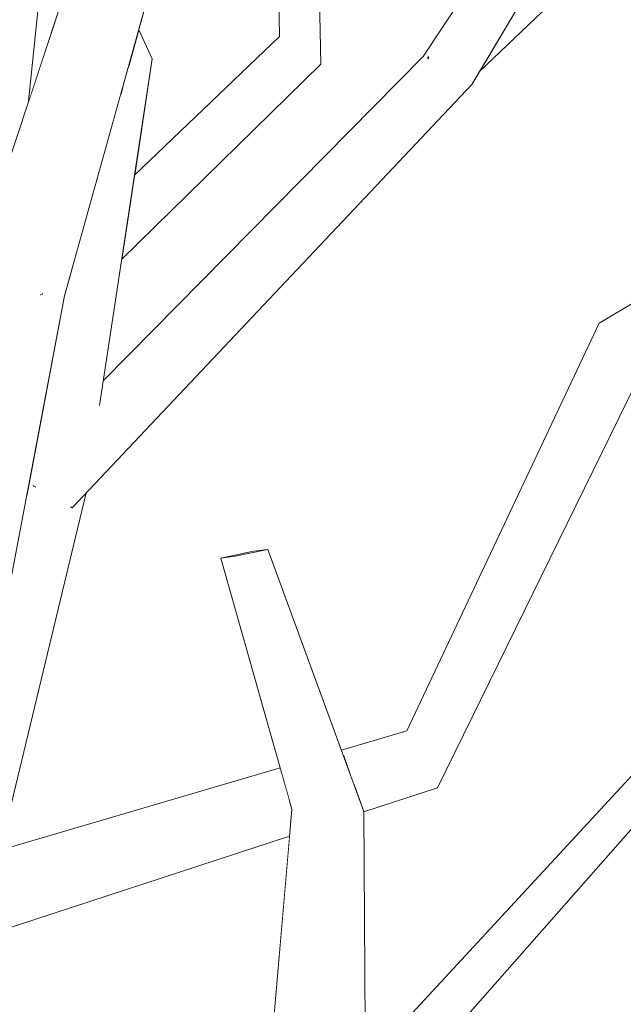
# Model space of a CAD drawing. Extents: x -289599 to -184549, y 66678 to 295474.
# Tile 169 of 256: x -266261 to -266196, y 72171 to 72277. Entities that reach past the tile are written whole.
import ezdxf

# ---------------------------------------------------------------- set-up
doc = ezdxf.new("R2010")
doc.units = 0
doc.header["$MEASUREMENT"] = 0
doc.linetypes.add('Wipeout_Contour', pattern=[1000, 0, -1000])
doc.layers.add('arch drzewa', color=8, linetype='Continuous')
doc.layers.add('Model Ściany', color=8, linetype='Continuous')
doc.layers.add('arch drzewa_Nr_Pióra__4', color=8, linetype='Continuous', lineweight=9)

msp = doc.modelspace()

# ---------------------------------------------------------------- wipeouts: each hides what was drawn before it
at = {"color": 254, "linetype": 'Wipeout_Contour', "lineweight": 0, "ltscale": 62697534.64981327}
msp.add_wipeout([(-266479.89, 72104.48), (-266459.03, 72083.33), (-266408.5, 72063.94), (-266437.84, 72099.01), (-266439.09, 72099.59), (-266441.21, 72101.29), (-266440.37, 72102.03), (-266442.28, 72104.32), (-266438.84, 72138.54), (-266445.15, 72162.07), (-266441.12, 72162.95), (-266433.45, 72138.4), (-266436.49, 72107.14), (-266429.61, 72099.24), (-266406.74, 72088.8), (-266404.33, 72087.77), (-266370.15, 72061.24), (-266369.82, 72061.4), (-266374.01, 72066.7), (-266372.24, 72068.76), (-266369.14, 72068.94), (-266358.91, 72056.4), (-266349.23, 72055.16), (-266352.05, 72063.27), (-266362.74, 72086.77), (-266361.4, 72090.16), (-266369.02, 72112.09), (-266373.64, 72143.81), (-266387.09, 72176.11), (-266386.69, 72177.05), (-266383.15, 72177.38), (-266368.15, 72143.64), (-266366.31, 72134.74), (-266362.94, 72176.46), (-266362.19, 72176.89), (-266358.35, 72176.62), (-266363.02, 72118.85), (-266361.8, 72112.92), (-266357.12, 72100.98), (-266348.78, 72122.05), (-266342.03, 72157.87), (-266340.89, 72157.76), (-266339.42, 72157.6), (-266345.15, 72121.2), (-266355, 72095.59), (-266338.33, 72053.1), (-266319.17, 71996.13), (-266304.34, 71966.15), (-266282.39, 71947.05), (-266281.32, 71955.82), (-266282.39, 71956.02), (-266293.48, 72046.01), (-266290.45, 72051.18), (-266308.29, 72119.36), (-266298.8, 72139.48), (-266310.41, 72179.22), (-266362.59, 72212.28), (-266410.2, 72221.23), (-266445.24, 72232.76), (-266475.51, 72248.99), (-266474.82, 72250.7), (-266472.99, 72251.89), (-266442.53, 72236.48), (-266423.75, 72230.72), (-266447.69, 72245.82), (-266445.43, 72248.22), (-266443.98, 72248.03), (-266409.72, 72226.42), (-266406.79, 72225.52), (-266357.03, 72216.58), (-266313.47, 72189.69), (-266324.85, 72228.61), (-266340.76, 72271.62), (-266355.97, 72301.27), (-266368.51, 72332.97), (-266367.88, 72334.03), (-266364.1, 72334.74), (-266350.29, 72304.25), (-266338.45, 72283.97), (-266335.76, 72317.86), (-266333.61, 72318.23), (-266330.34, 72317.78), (-266333.68, 72275.8), (-266332.52, 72273.81), (-266325.34, 72256.98), (-266325.81, 72263.49), (-266317.3, 72295.47), (-266318.45, 72315.98), (-266319.15, 72323.52), (-266318.94, 72324.84), (-266315.22, 72324.9), (-266314.56, 72315.54), (-266312.38, 72295.52), (-266319.52, 72262.52), (-266316.3, 72235.78), (-266314.05, 72230.52), (-266304.43, 72199.64), (-266293.22, 72235.91), (-266291.78, 72235.93), (-266288.14, 72235.18), (-266300.55, 72192.45), (-266290.4, 72168.38), (-266280.62, 72183.06), (-266279.34, 72188.88), (-266279.02, 72192.09), (-266275.3, 72228.12), (-266275.43, 72228.15), (-266275.36, 72228.28), (-266275.26, 72228.49), (-266274.74, 72233.55), (-266277.35, 72269.89), (-266290.18, 72292.37), (-266290.06, 72293.74), (-266312.16, 72324.09), (-266308.92, 72325.73), (-266307.51, 72324.72), (-266289.5, 72299.98), (-266288.73, 72308.47), (-266291.79, 72316.29), (-266295.1, 72352.21), (-266294.57, 72353.69), (-266298.58, 72363.86), (-266296.88, 72365.13), (-266293.71, 72365.28), (-266291.98, 72360.9), (-266285.25, 72379.66), (-266284.33, 72379.51), (-266281.79, 72378.98), (-266289.67, 72355.05), (-266282.39, 72336.59), (-266282.78, 72341.77), (-266282.77, 72341.99), (-266280.98, 72342.19), (-266279.21, 72342.16), (-266275.36, 72301.9), (-266268.56, 72322.95), (-266264.72, 72368.41), (-266263.12, 72368.51), (-266260.97, 72368.3), (-266263.75, 72322.65), (-266273.67, 72288.45), (-266273.66, 72288.42), (-266273.68, 72288.42), (-266273.91, 72287.62), (-266274, 72287.55), (-266273.34, 72280.72), (-266272.66, 72273.93), (-266263.18, 72257.47), (-266259.64, 72268.14), (-266258.16, 72282.48), (-266262.27, 72292.7), (-266261.54, 72328.57), (-266258.88, 72329.22), (-266256.7, 72328.42), (-266256.3, 72300.51), (-266255.42, 72309.05), (-266252.84, 72308.95), (-266252.14, 72308.74), (-266253.96, 72289.14), (-266253.21, 72287.5), (-266251.57, 72292.45), (-266229.23, 72312.87), (-266211.71, 72345.54), (-266208.7, 72345.09), (-266207.54, 72343.88), (-266224.35, 72309.78), (-266228.96, 72305.29), (-266228.3, 72272.08), (-266249.67, 72251.13), (-266251.64, 72238.1), (-266217.31, 72272.92), (-266198.45, 72301.68), (-266172.57, 72329.77), (-266169.48, 72328.15), (-266169.79, 72327.8), (-266195.08, 72298.52), (-266201.9, 72287.07), (-266184.58, 72303.64), (-266182.17, 72302.36), (-266180.28, 72300.96), (-266211.3, 72271.29), (-266212.11, 72269.93), (-266253.46, 72226.1), (-266262.71, 72187.75), (-266232.65, 72196.56), (-266239.03, 72219.09), (-266235.53, 72219.81), (-266233.99, 72220.01), (-266226.1, 72198.48), (-266219.08, 72200.54), (-266198.43, 72244.31), (-266149.89, 72273.37), (-266149.89, 73993.5), (-266479.89, 73993.5)], dxfattribs=at).dxf.layer = 'Model Ściany'

# ---------------------------------------------------------------- next in the draw order: wipeouts: each hides what was drawn before it
at = {"color": 254, "linetype": 'Wipeout_Contour', "lineweight": 0, "ltscale": 3877224.638711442}
msp.add_wipeout([(-266275.18, 72129.72), (-266274.48, 72121.28), (-266267.53, 72090.29), (-266255.91, 72110.12), (-266256.02, 72111.6), (-266254.73, 72112.31), (-266231.68, 72155.43), (-266234.56, 72155.59), (-266231.65, 72189.23), (-266264.98, 72178.33), (-266274.52, 72138.76), (-266274.58, 72138.68)], dxfattribs=at).dxf.layer = 'Model Ściany'

# ---------------------------------------------------------------- next in the draw order: wipeouts: each hides what was drawn before it
at = {"color": 254, "linetype": 'Wipeout_Contour', "lineweight": 0, "ltscale": 24228383.87041712}
msp.add_wipeout([(-266270.08, 72068.22), (-266269.04, 72055.64), (-266266.38, 72024.17), (-266265.95, 72022.75), (-266266.26, 72022.71), (-266262.79, 71981.58), (-266265.81, 71931.15), (-266266.09, 71926.96), (-266248.31, 71899), (-266236.4, 71936.36), (-266229.87, 71960.67), (-266230.44, 71965.49), (-266250.76, 71988.74), (-266248.82, 71991.24), (-266245.61, 71990.19), (-266231.45, 71973.98), (-266234.94, 72003.53), (-266238.97, 72031.46), (-266236.33, 72032.01), (-266235.14, 72031.46), (-266229.3, 72003.47), (-266225.63, 71978.54), (-266220.89, 71989.62), (-266215.89, 72001.43), (-266209.05, 72055.82), (-266212.62, 72076.67), (-266212.14, 72077.48), (-266209.23, 72077.66), (-266203.99, 72054.84), (-266205.24, 72041.25), (-266205.15, 72041.2), (-266205.5, 72038.35), (-266206.56, 72026.72), (-266199.6, 72057.89), (-266195.91, 72068.48), (-266199.22, 72078.12), (-266199.46, 72078.81), (-266196.69, 72079.42), (-266194.21, 72073.38), (-266187.79, 72091.8), (-266184.68, 72091.74), (-266182.9, 72090.79), (-266190.98, 72065.54), (-266184.25, 72049.16), (-266184.41, 72046.6), (-266187.52, 72034.16), (-266189.48, 72025.18), (-266168.33, 72049.89), (-266166.3, 72051.01), (-266163.27, 72049.03), (-266183, 72024.32), (-266156.81, 72033.85), (-266149.89, 72044.32), (-266149.89, 72268.54), (-266192.2, 72242.57), (-266215.77, 72194.42), (-266223.69, 72191.83), (-266223.54, 72164.82), (-266187.37, 72203.95), (-266184.51, 72201.92), (-266223.5, 72157.6), (-266223.49, 72155.32), (-266225.52, 72155.31), (-266225.9, 72154.88), (-266243.09, 72118.68), (-266223.64, 72129.33), (-266208.87, 72151.86), (-266205.17, 72150.82), (-266205.88, 72148.79), (-266219.54, 72124.2), (-266249.08, 72104.96), (-266249.74, 72105.1), (-266264.75, 72077.89), (-266264.69, 72077.64), (-266264.9, 72077.61)], dxfattribs=at).dxf.layer = 'Model Ściany'

# ---------------------------------------------------------------- next in the draw order: wipeouts: each hides what was drawn before it
at = {"color": 254, "linetype": 'Wipeout_Contour', "lineweight": 0, "ltscale": 969410.471147}
msp.add_wipeout([(-266259.64, 72268.14), (-266256.36, 72278.02), (-266258.16, 72282.48)], dxfattribs=at).dxf.layer = 'arch drzewa'
at = {"color": 254, "linetype": 'Wipeout_Contour', "lineweight": 0, "ltscale": 1292246.725582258}
msp.add_wipeout([(-266187.65, 72202.4), (-266224.27, 72156.9), (-266224.15, 72156.86), (-266184.51, 72201.92)], dxfattribs=at).dxf.layer = 'arch drzewa'
at = {"color": 254, "linetype": 'Wipeout_Contour', "lineweight": 0, "ltscale": 1938731.700958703}
msp.add_wipeout([(-266248.29, 72260.19), (-266232.73, 72275.06), (-266233.3, 72301.05), (-266243.57, 72291.03), (-266247.83, 72275.78), (-266246.4, 72272.66)], dxfattribs=at).dxf.layer = 'Model Ściany'

# ---------------------------------------------------------------- next in the draw order: wipeouts: each hides what was drawn before it
at = {"color": 254, "linetype": 'Wipeout_Contour', "lineweight": 0, "ltscale": 1292464.173072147}
msp.add_wipeout([(-266249.13, 72254.65), (-266249.67, 72251.13), (-266228.3, 72272.08), (-266232.73, 72275.06)], dxfattribs=at).dxf.layer = 'arch drzewa'
at = {"color": 254, "linetype": 'Wipeout_Contour', "lineweight": 0, "ltscale": 969203.027915}
msp.add_wipeout([(-266228.23, 72156.89), (-266224.27, 72156.9), (-266187.65, 72202.4)], dxfattribs=at).dxf.layer = 'arch drzewa'

# ---------------------------------------------------------------- next in the draw order: wipeouts: each hides what was drawn before it
at = {"color": 254, "linetype": 'Wipeout_Contour', "lineweight": 0, "ltscale": 969357.786254}
msp.add_wipeout([(-266248.29, 72260.19), (-266249.13, 72254.65), (-266232.73, 72275.06)], dxfattribs=at).dxf.layer = 'arch drzewa'
at = {"color": 254, "linetype": 'Wipeout_Contour', "lineweight": 0, "ltscale": 1292257.805881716}
msp.add_wipeout([(-266228.23, 72156.89), (-266187.65, 72202.4), (-266187.37, 72203.95), (-266228.13, 72157.06)], dxfattribs=at).dxf.layer = 'arch drzewa'

# ---------------------------------------------------------------- next in the draw order: wipeouts: each hides what was drawn before it
at = {"color": 254, "linetype": 'Wipeout_Contour', "lineweight": 0, "ltscale": 969341.638056}
msp.add_wipeout([(-266232.55, 72301.78), (-266228.3, 72272.08), (-266228.96, 72305.29)], dxfattribs=at).dxf.layer = 'arch drzewa'
at = {"color": 254, "linetype": 'Wipeout_Contour', "lineweight": 0, "ltscale": 1615620.645148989}
msp.add_wipeout([(-266252.69, 72234.5), (-266252.03, 72235.54), (-266246.4, 72272.66), (-266248.94, 72271.83), (-266249.47, 72269.92)], dxfattribs=at).dxf.layer = 'arch drzewa'
at = {"color": 254, "linetype": 'Wipeout_Contour', "lineweight": 0, "ltscale": 969205.932709}
msp.add_wipeout([(-266187.37, 72203.95), (-266225.85, 72162.32), (-266228.13, 72157.06)], dxfattribs=at).dxf.layer = 'arch drzewa'

# ---------------------------------------------------------------- next in the draw order: wipeouts: each hides what was drawn before it
at = {"color": 254, "linetype": 'Wipeout_Contour', "lineweight": 0, "ltscale": 1292455.673641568}
msp.add_wipeout([(-266233.3, 72301.05), (-266232.73, 72275.06), (-266228.3, 72272.08), (-266232.55, 72301.78)], dxfattribs=at).dxf.layer = 'arch drzewa'
at = {"color": 254, "linetype": 'Wipeout_Contour', "lineweight": 0, "ltscale": 969378.004236}
msp.add_wipeout([(-266247.83, 72275.78), (-266248.01, 72275.15), (-266246.4, 72272.66)], dxfattribs=at).dxf.layer = 'arch drzewa'
at = {"color": 254, "linetype": 'Wipeout_Contour', "lineweight": 0, "ltscale": 1292323.191657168}
msp.add_wipeout([(-266223.69, 72191.89), (-266228.31, 72191.9), (-266224.59, 72163.69), (-266223.54, 72164.82)], dxfattribs=at).dxf.layer = 'arch drzewa'

# ---------------------------------------------------------------- next in the draw order: linework, layer by layer
at = {"layer": 'arch drzewa_Nr_Pióra__4', "linetype": 'Continuous'}
msp.add_line((-266232.73, 72275.06), (-266233.3, 72301.05), dxfattribs=at)

# ---------------------------------------------------------------- next in the draw order: wipeouts: each hides what was drawn before it
at = {"color": 254, "linetype": 'Wipeout_Contour', "lineweight": 0, "ltscale": 969378.212989}
msp.add_wipeout([(-266248.94, 72271.83), (-266246.4, 72272.66), (-266248.01, 72275.15)], dxfattribs=at).dxf.layer = 'arch drzewa'
at = {"color": 254, "linetype": 'Wipeout_Contour', "lineweight": 0, "ltscale": 3230773.951929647}
msp.add_wipeout([(-266228.31, 72191.9), (-266229.14, 72155.29), (-266223.49, 72155.32), (-266223.75, 72157.32), (-266224.15, 72156.86), (-266224.27, 72156.9), (-266228.23, 72156.89), (-266228.13, 72157.06), (-266225.85, 72162.32), (-266224.59, 72163.69)], dxfattribs=at).dxf.layer = 'arch drzewa'

# ---------------------------------------------------------------- next in the draw order: wipeouts: each hides what was drawn before it
at = {"color": 254, "linetype": 'Wipeout_Contour', "lineweight": 0, "ltscale": 969256.770915}
msp.add_wipeout([(-266229.14, 72155.29), (-266228.31, 72191.9), (-266231.4, 72192.12)], dxfattribs=at).dxf.layer = 'arch drzewa'

# ---------------------------------------------------------------- next in the draw order: wipeouts: each hides what was drawn before it
at = {"color": 254, "linetype": 'Wipeout_Contour', "lineweight": 0, "ltscale": 969253.484993}
msp.add_wipeout([(-266231.4, 72192.12), (-266234.56, 72155.59), (-266229.14, 72155.29)], dxfattribs=at).dxf.layer = 'arch drzewa'

# ---------------------------------------------------------------- next in the draw order: wipeouts: each hides what was drawn before it
at = {"color": 254, "linetype": 'Wipeout_Contour', "lineweight": 0, "ltscale": 969285.087076}
msp.add_wipeout([(-266223.69, 72191.89), (-266233.99, 72220.01), (-266237.49, 72219.3)], dxfattribs=at).dxf.layer = 'arch drzewa'

# ---------------------------------------------------------------- next in the draw order: wipeouts: each hides what was drawn before it
at = {"color": 254, "linetype": 'Wipeout_Contour', "lineweight": 0, "ltscale": 969272.811475}
msp.add_wipeout([(-266237.49, 72219.3), (-266228.31, 72191.9), (-266223.69, 72191.89)], dxfattribs=at).dxf.layer = 'arch drzewa'

# ---------------------------------------------------------------- next in the draw order: wipeouts: each hides what was drawn before it
at = {"color": 254, "linetype": 'Wipeout_Contour', "lineweight": 0, "ltscale": 969294.132415}
msp.add_wipeout([(-266228.31, 72191.9), (-266237.49, 72219.3), (-266239.03, 72219.09)], dxfattribs=at).dxf.layer = 'arch drzewa'
at = {"color": 254, "linetype": 'Wipeout_Contour', "lineweight": 0, "ltscale": 1615402.772041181}
msp.add_wipeout([(-266217, 72197.89), (-266224.77, 72194.83), (-266223.69, 72191.89), (-266223.69, 72191.83), (-266215.77, 72194.42)], dxfattribs=at).dxf.layer = 'arch drzewa'

# ---------------------------------------------------------------- next in the draw order: linework, layer by layer
at = {"layer": 'arch drzewa_Nr_Pióra__4', "linetype": 'Continuous'}
msp.add_line((-266223.54, 72164.82), (-266223.69, 72191.89), dxfattribs=at)

# ---------------------------------------------------------------- next in the draw order: wipeouts: each hides what was drawn before it
at = {"color": 254, "linetype": 'Wipeout_Contour', "lineweight": 0, "ltscale": 969209.352948}
msp.add_wipeout([(-266215.77, 72194.42), (-266192.2, 72242.57), (-266195.86, 72243.66)], dxfattribs=at).dxf.layer = 'arch drzewa'
at = {"color": 254, "linetype": 'Wipeout_Contour', "lineweight": 0, "ltscale": 969281.82993}
msp.add_wipeout([(-266239.03, 72219.09), (-266231.4, 72192.12), (-266228.31, 72191.9)], dxfattribs=at).dxf.layer = 'arch drzewa'
at = {"color": 254, "linetype": 'Wipeout_Contour', "lineweight": 0, "ltscale": 969246.44569}
msp.add_wipeout([(-266224.95, 72195.33), (-266224.77, 72194.83), (-266217, 72197.89)], dxfattribs=at).dxf.layer = 'arch drzewa'

# ---------------------------------------------------------------- next in the draw order: wipeouts: each hides what was drawn before it
at = {"color": 254, "linetype": 'Wipeout_Contour', "lineweight": 0, "ltscale": 1292407.867121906}
msp.add_wipeout([(-266239.03, 72219.09), (-266237.49, 72219.3), (-266233.99, 72220.01), (-266235.53, 72219.81)], dxfattribs=at).dxf.layer = 'arch drzewa'
at = {"color": 254, "linetype": 'Wipeout_Contour', "lineweight": 0, "ltscale": 1292329.122502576}
msp.add_wipeout([(-266219.08, 72200.54), (-266225.9, 72197.94), (-266224.95, 72195.33), (-266217, 72197.89)], dxfattribs=at).dxf.layer = 'arch drzewa'
at = {"color": 254, "linetype": 'Wipeout_Contour', "lineweight": 0, "ltscale": 1615509.666538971}
msp.add_wipeout([(-266264.8, 72179.05), (-266264.98, 72178.33), (-266231.65, 72189.23), (-266231.4, 72192.12), (-266231.42, 72192.21)], dxfattribs=at).dxf.layer = 'arch drzewa'

# ---------------------------------------------------------------- next in the draw order: linework, layer by layer
at = {"layer": 'arch drzewa_Nr_Pióra__4', "linetype": 'Continuous'}
for p, q in [((-266239.03, 72219.09), (-266235.53, 72219.81)), ((-266237.49, 72219.3), (-266239.03, 72219.09)), ((-266233.99, 72220.01), (-266237.49, 72219.3)), ((-266235.53, 72219.81), (-266233.99, 72220.01))]:
    msp.add_line(p, q, dxfattribs=at)

# ---------------------------------------------------------------- next in the draw order: wipeouts: each hides what was drawn before it
at = {"color": 254, "linetype": 'Wipeout_Contour', "lineweight": 0, "ltscale": 969221.371525}
msp.add_wipeout([(-266195.86, 72243.66), (-266217, 72197.89), (-266215.77, 72194.42)], dxfattribs=at).dxf.layer = 'arch drzewa'
at = {"color": 254, "linetype": 'Wipeout_Contour', "lineweight": 0, "ltscale": 969252.897554}
msp.add_wipeout([(-266226.1, 72198.48), (-266225.9, 72197.94), (-266219.08, 72200.54)], dxfattribs=at).dxf.layer = 'arch drzewa'
at = {"color": 254, "linetype": 'Wipeout_Contour', "lineweight": 0, "ltscale": 1292419.993370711}
msp.add_wipeout([(-266263.91, 72182.78), (-266264.8, 72179.05), (-266231.42, 72192.21), (-266231.69, 72193.16)], dxfattribs=at).dxf.layer = 'arch drzewa'

# ---------------------------------------------------------------- next in the draw order: linework, layer by layer
at = {"layer": 'arch drzewa_Nr_Pióra__4', "linetype": 'Continuous'}
msp.add_line((-266223.69, 72191.83), (-266215.77, 72194.42), dxfattribs=at)

# ---------------------------------------------------------------- next in the draw order: wipeouts: each hides what was drawn before it
at = {"color": 254, "linetype": 'Wipeout_Contour', "lineweight": 0, "ltscale": 969217.894555}
msp.add_wipeout([(-266217, 72197.89), (-266195.86, 72243.66), (-266198.43, 72244.31)], dxfattribs=at).dxf.layer = 'arch drzewa'
at = {"color": 254, "linetype": 'Wipeout_Contour', "lineweight": 0, "ltscale": 1292421.647087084}
msp.add_wipeout([(-266263.91, 72182.78), (-266231.69, 72193.16), (-266232.35, 72195.48), (-266263.72, 72183.54)], dxfattribs=at).dxf.layer = 'arch drzewa'

# ---------------------------------------------------------------- next in the draw order: wipeouts: each hides what was drawn before it
at = {"color": 254, "linetype": 'Wipeout_Contour', "lineweight": 0, "ltscale": 969228.778897}
msp.add_wipeout([(-266198.43, 72244.31), (-266219.08, 72200.54), (-266217, 72197.89)], dxfattribs=at).dxf.layer = 'arch drzewa'
at = {"color": 254, "linetype": 'Wipeout_Contour', "lineweight": 0, "ltscale": 1292423.608442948}
msp.add_wipeout([(-266262.71, 72187.75), (-266263.72, 72183.54), (-266232.35, 72195.48), (-266232.65, 72196.56)], dxfattribs=at).dxf.layer = 'arch drzewa'

# ---------------------------------------------------------------- next in the draw order: linework, layer by layer
at = {"layer": 'arch drzewa_Nr_Pióra__4', "linetype": 'Continuous'}
for p, q in [((-266231.4, 72192.12), (-266239.03, 72219.09)), ((-266223.69, 72191.89), (-266233.99, 72220.01)), ((-266225.93, 72162.24), (-266187.37, 72203.95)), ((-266224.23, 72156.78), (-266184.51, 72201.92)), ((-266226.1, 72198.48), (-266219.08, 72200.54)), ((-266234.56, 72155.59), (-266231.4, 72192.12))]:
    msp.add_line(p, q, dxfattribs=at)

# ---------------------------------------------------------------- next in the draw order: wipeouts: each hides what was drawn before it
at = {"color": 254, "linetype": 'Wipeout_Contour', "lineweight": 0, "ltscale": 969167.67731}
msp.add_wipeout([(-266146.52, 72275.39), (-266198.43, 72244.31), (-266195.86, 72243.66)], dxfattribs=at).dxf.layer = 'arch drzewa'
at = {"color": 254, "linetype": 'Wipeout_Contour', "lineweight": 0, "ltscale": 1938726.695188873}
msp.add_wipeout([(-266274.52, 72138.76), (-266253.46, 72226.1), (-266254.98, 72224.49), (-266255.11, 72224.56), (-266254.86, 72225.52), (-266255.97, 72225.01)], dxfattribs=at).dxf.layer = 'arch drzewa'

# ---------------------------------------------------------------- next in the draw order: wipeouts: each hides what was drawn before it
at = {"color": 254, "linetype": 'Wipeout_Contour', "lineweight": 0, "ltscale": 2261835.07770353}
msp.add_wipeout([(-266255.97, 72225.01), (-266276.18, 72136.94), (-266275.07, 72138.15), (-266274.95, 72138.57), (-266274.48, 72140.2), (-266274.58, 72138.68), (-266274.52, 72138.76)], dxfattribs=at).dxf.layer = 'arch drzewa'

# ---------------------------------------------------------------- next in the draw order: wipeouts: each hides what was drawn before it
at = {"color": 254, "linetype": 'Wipeout_Contour', "lineweight": 0, "ltscale": 2908123.527915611}
msp.add_wipeout([(-266267.88, 72193.09), (-266276.18, 72136.94), (-266255.97, 72225.01), (-266259.86, 72225.84), (-266262.91, 72209.67), (-266267.05, 72197.54), (-266267.41, 72196.26), (-266267.51, 72195.6), (-266266.91, 72194.55)], dxfattribs=at).dxf.layer = 'arch drzewa'

# ---------------------------------------------------------------- next in the draw order: linework, layer by layer
at = {"layer": 'arch drzewa_Nr_Pióra__4', "linetype": 'Continuous'}
for p, q in [((-266262.71, 72187.75), (-266232.65, 72196.56)), ((-266264.98, 72178.33), (-266231.65, 72189.23))]:
    msp.add_line(p, q, dxfattribs=at)

# ---------------------------------------------------------------- next in the draw order: wipeouts: each hides what was drawn before it
at = {"color": 254, "linetype": 'Wipeout_Contour', "lineweight": 0, "ltscale": 2261861.85013262}
msp.add_wipeout([(-266249.66, 72269.24), (-266255.97, 72225.01), (-266254.86, 72225.52), (-266253.8, 72232.34), (-266253.39, 72233.07), (-266252.69, 72234.5), (-266249.47, 72269.92)], dxfattribs=at).dxf.layer = 'arch drzewa'

# ---------------------------------------------------------------- next in the draw order: wipeouts: each hides what was drawn before it
at = {"color": 254, "linetype": 'Wipeout_Contour', "lineweight": 0, "ltscale": 969376.259654}
msp.add_wipeout([(-266255.97, 72225.01), (-266249.66, 72269.24), (-266255.1, 72249.79)], dxfattribs=at).dxf.layer = 'arch drzewa'

# ---------------------------------------------------------------- next in the draw order: wipeouts: each hides what was drawn before it
at = {"color": 254, "linetype": 'Wipeout_Contour', "lineweight": 0, "ltscale": 1292503.898241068}
msp.add_wipeout([(-266255.81, 72247.23), (-266259.86, 72225.84), (-266255.97, 72225.01), (-266255.1, 72249.79)], dxfattribs=at).dxf.layer = 'arch drzewa'

# ---------------------------------------------------------------- next in the draw order: wipeouts: each hides what was drawn before it
at = {"color": 254, "linetype": 'Wipeout_Contour', "lineweight": 0, "ltscale": 969307.341963}
msp.add_wipeout([(-266254.98, 72224.49), (-266212.11, 72269.93), (-266215.93, 72272.09)], dxfattribs=at).dxf.layer = 'arch drzewa'
at = {"color": 254, "linetype": 'Wipeout_Contour', "lineweight": 0, "ltscale": 1292510.554573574}
msp.add_wipeout([(-266267.05, 72197.54), (-266262.91, 72209.67), (-266255.81, 72247.23), (-266260.6, 72245.85)], dxfattribs=at).dxf.layer = 'arch drzewa'

# ---------------------------------------------------------------- next in the draw order: linework, layer by layer
at = {"layer": 'arch drzewa_Nr_Pióra__4', "linetype": 'Continuous'}
for p, q in [((-266259.07, 72226.8), (-266259.17, 72226.86)), ((-266258.86, 72226.68), (-266259.07, 72226.8))]:
    msp.add_line(p, q, dxfattribs=at)

# ---------------------------------------------------------------- next in the draw order: wipeouts: each hides what was drawn before it
at = {"color": 254, "linetype": 'Wipeout_Contour', "lineweight": 0, "ltscale": 969257.941903}
msp.add_wipeout([(-266199.1, 72299.75), (-266212.11, 72269.93), (-266195.08, 72298.52)], dxfattribs=at).dxf.layer = 'arch drzewa'
at = {"color": 254, "linetype": 'Wipeout_Contour', "lineweight": 0, "ltscale": 1615578.662126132}
msp.add_wipeout([(-266254.86, 72225.52), (-266255.11, 72224.56), (-266254.98, 72224.49), (-266215.93, 72272.09), (-266253.8, 72232.34)], dxfattribs=at).dxf.layer = 'arch drzewa'

# ---------------------------------------------------------------- next in the draw order: linework, layer by layer
at = {"layer": 'arch drzewa_Nr_Pióra__4', "linetype": 'Continuous'}
for p, q in [((-266274.52, 72138.76), (-266253.46, 72226.1)), ((-266254.98, 72224.49), (-266255.15, 72224.59))]:
    msp.add_line(p, q, dxfattribs=at)

# ---------------------------------------------------------------- next in the draw order: wipeouts: each hides what was drawn before it
at = {"color": 254, "linetype": 'Wipeout_Contour', "lineweight": 0, "ltscale": 1615530.759690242}
msp.add_wipeout([(-266253.39, 72233.07), (-266253.8, 72232.34), (-266215.94, 72272.08), (-266216.05, 72272.16), (-266217.31, 72272.92)], dxfattribs=at).dxf.layer = 'arch drzewa'

# ---------------------------------------------------------------- next in the draw order: linework, layer by layer
at = {"layer": 'arch drzewa_Nr_Pióra__4', "linetype": 'Continuous'}
msp.add_line((-266215.77, 72194.42), (-266192.2, 72242.57), dxfattribs=at)

# ---------------------------------------------------------------- next in the draw order: wipeouts: each hides what was drawn before it
at = {"color": 254, "linetype": 'Wipeout_Contour', "lineweight": 0, "ltscale": 969270.882196}
msp.add_wipeout([(-266215.93, 72272.09), (-266212.11, 72269.93), (-266199.1, 72299.75)], dxfattribs=at).dxf.layer = 'arch drzewa'
at = {"color": 254, "linetype": 'Wipeout_Contour', "lineweight": 0, "ltscale": 1615580.016930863}
msp.add_wipeout([(-266253.39, 72233.07), (-266217.31, 72272.92), (-266251.64, 72238.1), (-266252.03, 72235.54), (-266252.69, 72234.5)], dxfattribs=at).dxf.layer = 'arch drzewa'

# ---------------------------------------------------------------- next in the draw order: linework, layer by layer
at = {"layer": 'arch drzewa_Nr_Pióra__4', "linetype": 'Continuous'}
for p, q in [((-266228.3, 72272.08), (-266228.96, 72305.29)), ((-266219.08, 72200.54), (-266198.43, 72244.31))]:
    msp.add_line(p, q, dxfattribs=at)

# ---------------------------------------------------------------- next in the draw order: wipeouts: each hides what was drawn before it
at = {"color": 254, "linetype": 'Wipeout_Contour', "lineweight": 0, "ltscale": 969266.409958}
msp.add_wipeout([(-266198.45, 72301.68), (-266215.93, 72272.09), (-266199.1, 72299.75)], dxfattribs=at).dxf.layer = 'arch drzewa'
at = {"color": 254, "linetype": 'Wipeout_Contour', "lineweight": 0, "ltscale": 969384.736495}
msp.add_wipeout([(-266255.81, 72247.23), (-266243.57, 72291.03), (-266247.9, 72290.52)], dxfattribs=at).dxf.layer = 'arch drzewa'

# ---------------------------------------------------------------- next in the draw order: wipeouts: each hides what was drawn before it
at = {"color": 254, "linetype": 'Wipeout_Contour', "lineweight": 0, "ltscale": 969276.349874}
msp.add_wipeout([(-266217.31, 72272.92), (-266215.93, 72272.09), (-266198.45, 72301.68)], dxfattribs=at).dxf.layer = 'arch drzewa'
at = {"color": 254, "linetype": 'Wipeout_Contour', "lineweight": 0, "ltscale": 969389.588937}
msp.add_wipeout([(-266247.9, 72290.52), (-266260.6, 72245.85), (-266255.81, 72247.23)], dxfattribs=at).dxf.layer = 'arch drzewa'

# ---------------------------------------------------------------- next in the draw order: linework, layer by layer
at = {"layer": 'arch drzewa_Nr_Pióra__4', "linetype": 'Continuous'}
for p, q in [((-266216.86, 72272.76), (-266216.71, 72272.91)), ((-266216.86, 72272.76), (-266216.79, 72272.71)), ((-266216.71, 72272.68), (-266216.86, 72272.76))]:
    msp.add_line(p, q, dxfattribs=at)

# ---------------------------------------------------------------- next in the draw order: wipeouts: each hides what was drawn before it
at = {"color": 254, "linetype": 'Wipeout_Contour', "lineweight": 0, "ltscale": 1292315.599907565}
msp.add_wipeout([(-266206.86, 72278.75), (-266211.3, 72271.29), (-266180.28, 72300.96), (-266182.17, 72302.36)], dxfattribs=at).dxf.layer = 'arch drzewa'
at = {"color": 254, "linetype": 'Wipeout_Contour', "lineweight": 0, "ltscale": 969397.187963}
msp.add_wipeout([(-266260.6, 72245.85), (-266247.9, 72290.52), (-266251.57, 72292.45)], dxfattribs=at).dxf.layer = 'arch drzewa'
at = {"color": 254, "linetype": 'Wipeout_Contour', "lineweight": 0, "ltscale": 969285.428149}
msp.add_wipeout([(-266216.05, 72272.16), (-266215.94, 72272.08), (-266215.93, 72272.09)], dxfattribs=at).dxf.layer = 'arch drzewa'

# ---------------------------------------------------------------- next in the draw order: linework, layer by layer
at = {"layer": 'arch drzewa_Nr_Pióra__4', "linetype": 'Continuous'}
for p, q in [((-266217.31, 72272.92), (-266198.45, 72301.68)), ((-266211.3, 72271.29), (-266180.28, 72300.96)), ((-266212.11, 72269.93), (-266195.08, 72298.52)), ((-266248.29, 72260.19), (-266232.73, 72275.06)), ((-266246.4, 72272.66), (-266247.83, 72275.78)), ((-266198.43, 72244.31), (-266146.52, 72275.39)), ((-266249.67, 72251.13), (-266228.3, 72272.08))]:
    msp.add_line(p, q, dxfattribs=at)

# ---------------------------------------------------------------- next in the draw order: wipeouts: each hides what was drawn before it
at = {"color": 254, "linetype": 'Wipeout_Contour', "lineweight": 0, "ltscale": 1938804.167743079}
msp.add_wipeout([(-266251.57, 72292.45), (-266263.35, 72256.94), (-266261.01, 72252.22), (-266261.29, 72251.81), (-266263.24, 72246.83), (-266260.6, 72245.85)], dxfattribs=at).dxf.layer = 'arch drzewa'

# ---------------------------------------------------------------- next in the draw order: linework, layer by layer
at = {"layer": 'arch drzewa_Nr_Pióra__4', "linetype": 'Continuous'}
for p, q in [((-266263.36, 72256.92), (-266251.57, 72292.45)), ((-266255.81, 72247.23), (-266243.57, 72291.03)), ((-266259.64, 72268.14), (-266258.16, 72282.48)), ((-266252.04, 72235.46), (-266246.4, 72272.66)), ((-266251.64, 72238.1), (-266217.31, 72272.92)), ((-266254.98, 72224.49), (-266212.11, 72269.93)), ((-266263.01, 72209.15), (-266255.81, 72247.23)), ((-266258.14, 72247.4), (-266258.4, 72247.33)), ((-266258.16, 72247.49), (-266258.14, 72247.4))]:
    msp.add_line(p, q, dxfattribs=at)

doc.saveas('drawing.dxf')
